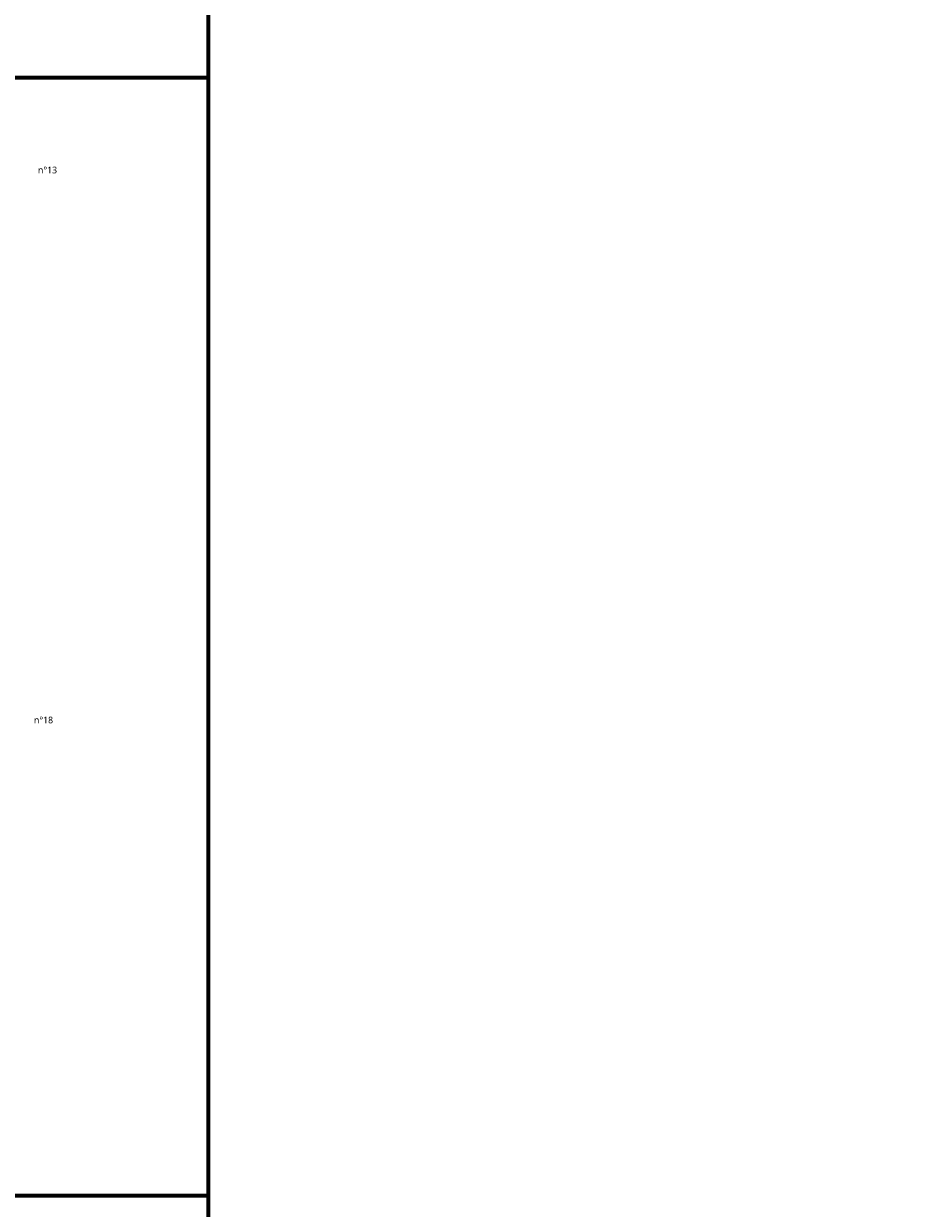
# Model space of a CAD drawing. Header units: millimetres. Extents: x -3314 to 21255525, y -15000 to 1735000.
# Tile 27 of 109: x 13998 to 15332, y 7029 to 8795. Entities that reach past the tile are written whole.
import ezdxf
from ezdxf import colors
from ezdxf.entities.mleader import LeaderData, LeaderLine
from ezdxf.math import Vec2, Vec3

# ---------------------------------------------------------------- set-up
doc = ezdxf.new("R2010")
doc.units = ezdxf.units.MM
doc.linetypes.add('CONTINU', pattern=[0])
doc.layers.add('Dessin_TEXTES', color=7, linetype='CONTINU')
doc.styles.add('Arial', font='segoeui.ttf')
doc.styles.get("Standard").update_dxf_attribs({"font": 'segoeui.ttf'})

msp = doc.modelspace()

# ---------------------------------------------------------------- linework, layer by layer
at = {"layer": 'Defpoints', "lineweight": 70}
for p, q in [((14273.133, 12488.9435), (14273.133, 4548.0837)), ((8721.2504, 8715.228), (14273.133, 8715.228)), ((8721.2504, 8715.228), (14273.133, 8715.228)), ((8721.2504, 7048.3703), (14273.133, 7048.3703)), ((8721.2504, 7048.3703), (14273.133, 7048.3703))]:
    msp.add_line(p, q, dxfattribs=at)

# ---------------------------------------------------------------- texts
at = {"layer": 'Dessin_TEXTES', "style": 'Arial'}
for s, p in [('n°13', (14019.08, 8572.17)), ('n°18', (14013.08, 7752.17))]:
    msp.add_text(s, height=10, dxfattribs=at).set_placement(p)

# ---------------------------------------------------------------- leaders
at = {"layer": 'Dessin_TEXTES'}
ml = msp.add_multileader_mtext('Standard', dxfattribs=at)
ml.set_content("2 x 3 Traversées d'étanchéité des tubes d'injection des gaines réinjectables (gaines entre mortier de bourrage et mortier sans retrait)\\P- voir Détail X (ci-contre) -", color=256)
ml.set_leader_properties()
ml.build(insert=Vec2(0, 0))
ml.multileader.update_dxf_attribs({"dogleg_length": 5, "arrow_head_size": 2.5, "scale": 100})
ctx = ml.context
ctx.base_point, ctx.scale, ctx.char_height, ctx.arrow_head_size, ctx.landing_gap_size, ctx.plane_origin = Vec3(12199.949, 8195.873), 100, 2.5, 2.5, 1.25, Vec3(12245.7595, 8254.138)
notes = []
notes.append((ctx, [(0, (1, 1, 0), (12179.0345, 8195.5055), (1, 0), 20.9145, [(0, [(12131.5131, 8279.1404)], 0, [])])]))
ctx.mtext.insert, ctx.mtext.width, ctx.mtext.flow_direction = Vec3(12201.199, 8197.123), 54, 5
ml = msp.add_multileader_mtext('Standard', dxfattribs=at)
ml.set_content("2 x 3 Traversées d'étanchéité des tubes d'injection des gaines réinjectables (gaines entre mortier de bourrage et mortier sans retrait)\\P- voir Détail X (ci-contre) -", color=256)
ml.set_leader_properties()
ml.build(insert=Vec2(0, 0))
ml.multileader.update_dxf_attribs({"dogleg_length": 5, "arrow_head_size": 2.5, "scale": 100})
ctx = ml.context
ctx.base_point, ctx.scale, ctx.char_height, ctx.arrow_head_size, ctx.landing_gap_size, ctx.plane_origin = Vec3(12197.7465, 7442.9283), 100, 2.5, 2.5, 1.25, Vec3(12243.5571, 7501.1933)
notes.append((ctx, [(0, (1, 1, 0), (12176.8321, 7442.5608), (1, 0), 20.9145, [(0, [(12129.3107, 7526.1957)], 0, [])])]))
ctx.mtext.insert, ctx.mtext.width, ctx.mtext.flow_direction = Vec3(12198.9965, 7444.1783), 54, 5
for ctx, leaders in notes:
    for number, flags, end, landing, length, lines in leaders:
        leader = LeaderData()
        leader.index, (leader.has_last_leader_line, leader.has_dogleg_vector, leader.attachment_direction) = number, flags
        leader.last_leader_point, leader.dogleg_vector, leader.dogleg_length = Vec3(end), Vec3(landing), length
        for number, points, colour, breaks in lines:
            line = LeaderLine()
            line.index, line.vertices, line.color, line.breaks = number, Vec3.list(points), colors.encode_raw_color(colour), breaks
            leader.lines.append(line)
        ctx.leaders.append(leader)

doc.saveas('drawing.dxf')
